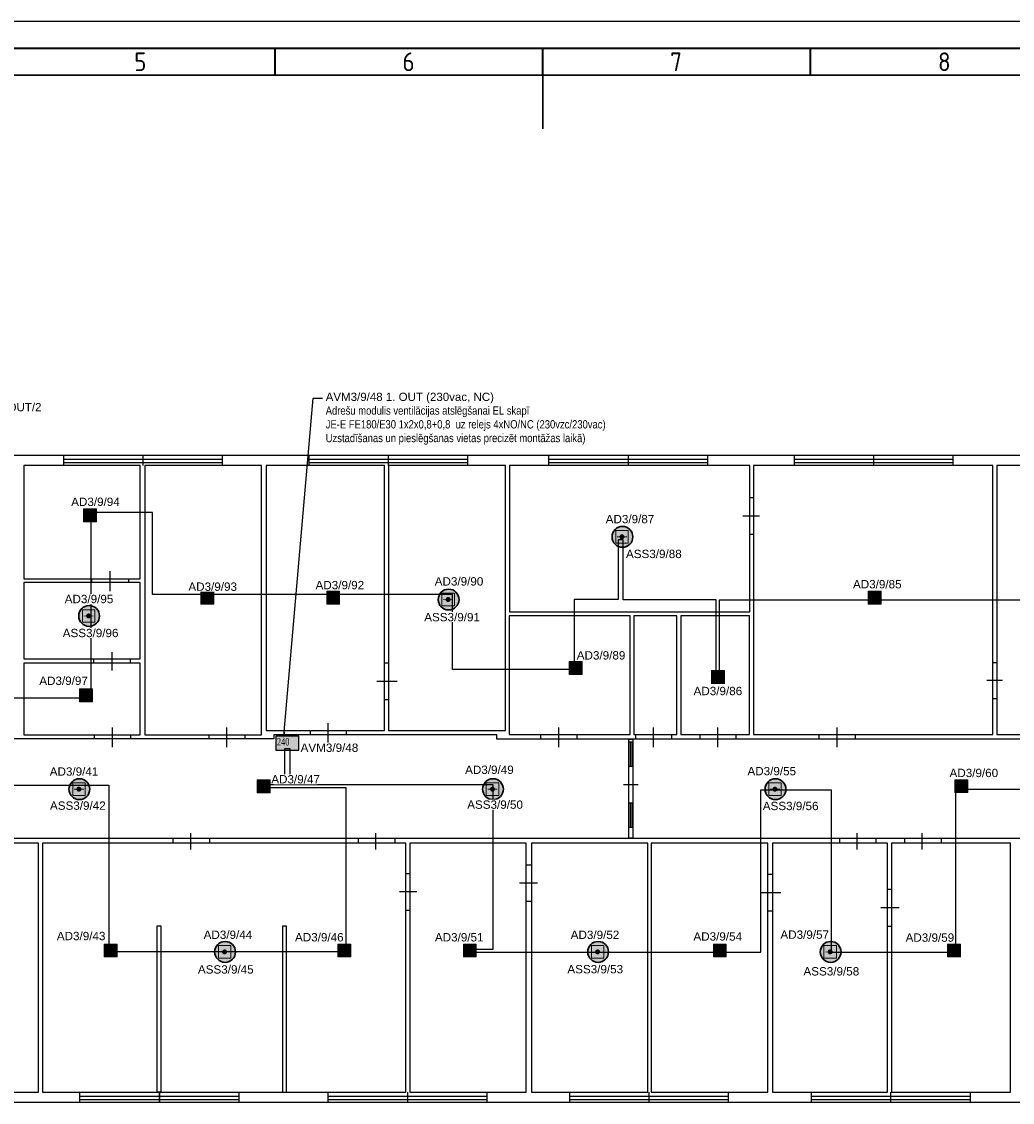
# Model space of a CAD drawing. Header units: millimetres. Extents: x -197461 to 862495, y -970068 to 63888.
# Tile 140 of 205: x -110224 to -85127, y -213491 to -186107. Entities that reach past the tile are written whole.
import ezdxf
from ezdxf import colors
from ezdxf.entities.mleader import LeaderData, LeaderLine
from ezdxf.math import Vec2, Vec3

# ---------------------------------------------------------------- set-up
doc = ezdxf.new("R2010")
doc.units = ezdxf.units.MM
doc.layers.get('0').update_dxf_attribs({"linetype": 'CONTINUOUS'})
doc.layers.add('Rasējuma lapa', color=7, linetype='CONTINUOUS')
doc.layers.add('UAS', color=240, linetype='CONTINUOUS')
doc.layers.add('S-STRS', color=7, linetype='CONTINUOUS', lineweight=9)
doc.styles.add('ARIAL', font='arialbd.ttf')
doc.styles.add('ISO', font='iso')
doc.styles.add('Karlis_times', font='times.ttf', dxfattribs={"height": 2.2})

# ---------------------------------------------------------------- blocks, each defined once
blk = doc.blocks.new('A2_L')
at = {"layer": 'Rasējuma lapa'}
blk.add_line((0, 420), (-594, 420), dxfattribs=at)
at = {"layer": 'Rasējuma lapa', "lineweight": 35}
for p, q in [((-5, 415), (-579, 415)), ((-342, 410), (-342, 415)), ((-292, 410), (-292, 415)), ((-242, 410), (-242, 415))]:
    blk.add_line(p, q, dxfattribs=at)
at = {"layer": 'Rasējuma lapa', "lineweight": 30}
for p, q in [((-10, 410), (-574, 410)), ((-292, 410), (-292, 400))]:
    blk.add_line(p, q, dxfattribs=at)
at = {"layer": 'Rasējuma lapa', "style": 'ISO'}
for s, p in [('5', (-368.3, 410.75)), ('6', (-318.21, 410.75)), ('7', (-268.23, 410.75)), ('8', (-218.23, 410.75))]:
    blk.add_text(s, height=3.5, dxfattribs=at).set_placement(p)
blk = doc.blocks.new('*U1293')
at = {"layer": 'Rasējuma lapa'}
blk.add_blockref('A2_L', (0, 0), dxfattribs=at)
blk = doc.blocks.new('AD-proj')
at = {"lineweight": 5}
blk.add_lwpolyline([(-250, -250), (250, -250), (250, 250), (-250, 250)], close=True, dxfattribs=at)
at = {"const_width": 30}
blk.add_lwpolyline([(-200, 0), (200, 0)], dxfattribs=at)
at = {"const_width": 100}
blk.add_lwpolyline([(-50, 0, 1), (50, 0, 1)], format="xyb", close=True, dxfattribs=at)

msp = doc.modelspace()

# ---------------------------------------------------------------- hatches: boundary and pattern name
at = {"layer": 'S-STRS', "true_color": 0xffffff}
h = msp.add_hatch(dxfattribs=at)
h.set_pattern_fill('ANGLE', scale=0.5625)
h.set_pattern_definition([(0, (4408528.083, 5803276.967), (0, 3.9290625), [2.8575, -1.0715625]), (90, (4408528.083, 5803276.967), (-3.9290625, 2e-16), [2.8575, -1.0715625])])
h.paths.add_polyline_path([(-103781.778, -204209.13732), (-103781.7159, -204564.95764), (-103198.41711, -204564.95765), (-103198.47921, -204209.07522)])
at = {"layer": 'UAS', "lineweight": 50, "true_color": 0xffffff}
h = msp.add_hatch(color=7, dxfattribs=at)
h.dxf.hatch_style = 1
h.paths.add_polyline_path([(-108524.74492, -198614.7957), (-108459.27398, -198614.7957, 1)], flags=16)
h.paths.add_polyline_path([(-108328.3321, -198778.47305), (-108328.3321, -198451.11836), (-108655.6868, -198451.11836), (-108655.6868, -198778.47305)])
at = {"layer": 'UAS', "lineweight": 50, "true_color": 0xc7c8ca}
h = msp.add_hatch(color=9, dxfattribs=at)
h.dxf.hatch_style = 1
h.paths.add_polyline_path([(-94985.2667, -199161.27459, -1), (-95048.35363, -199161.27459, -1)], flags=0)
h.paths.add_polyline_path([(-95174.5275, -199003.55726), (-95174.5275, -199318.99193), (-94859.09283, -199318.99193), (-94859.09283, -199003.55726)], flags=16)
h.paths.add_polyline_path([(-94740.22899, -199161.99177, 1), (-95268.2763, -199161.99177, 1)])
h.paths.add_polyline_path([(-94859.09283, -199318.99193), (-95174.5275, -199318.99193), (-95174.5275, -199003.55726), (-94859.09283, -199003.55726)], flags=16)
at = {"layer": 'UAS', "lineweight": 50, "true_color": 0xffffff}
h = msp.add_hatch(color=7, dxfattribs=at)
h.dxf.hatch_style = 1
h.paths.add_polyline_path([(-105555.28664, -200701.64932), (-105489.8157, -200701.64932, 1)], flags=16)
h.paths.add_polyline_path([(-105358.87382, -200865.32667), (-105358.87382, -200537.97197), (-105686.22851, -200537.97197), (-105686.22851, -200865.32667)])
h = msp.add_hatch(color=7, dxfattribs=at)
h.dxf.hatch_style = 1
h.paths.add_polyline_path([(-102364.51636, -200701.64932), (-102299.04542, -200701.64932, 1)], flags=16)
h.paths.add_polyline_path([(-102168.10354, -200865.32667), (-102168.10354, -200537.97197), (-102495.45824, -200537.97197), (-102495.45824, -200865.32667)])
at = {"layer": 'UAS', "lineweight": 50, "true_color": 0xc7c8ca}
h = msp.add_hatch(color=9, dxfattribs=at)
h.dxf.hatch_style = 1
h.paths.add_polyline_path([(-99388.99967, -200750.54393, -1), (-99452.0866, -200750.54393, -1)], flags=0)
h.paths.add_polyline_path([(-99578.26047, -200592.82659), (-99578.26047, -200908.26126), (-99262.8258, -200908.26126), (-99262.8258, -200592.82659)], flags=16)
h.paths.add_polyline_path([(-99143.96196, -200751.2611, 1), (-99672.00927, -200751.2611, 1)])
h.paths.add_polyline_path([(-99262.8258, -200908.26126), (-99578.26047, -200908.26126), (-99578.26047, -200592.82659), (-99262.8258, -200592.82659)], flags=16)
at = {"layer": 'UAS', "lineweight": 50, "true_color": 0xffffff}
h = msp.add_hatch(color=7, dxfattribs=at)
h.dxf.hatch_style = 1
h.paths.add_polyline_path([(-88646.43359, -200701.64932), (-88580.96265, -200701.64932, 1)], flags=16)
h.paths.add_polyline_path([(-88450.02077, -200865.32667), (-88450.02077, -200537.97197), (-88777.37547, -200537.97197), (-88777.37547, -200865.32667)])
at = {"layer": 'UAS', "lineweight": 50, "true_color": 0xc7c8ca}
h = msp.add_hatch(color=9, dxfattribs=at)
h.dxf.hatch_style = 1
h.paths.add_polyline_path([(-108495.96694, -201165.73022, -1), (-108559.05388, -201165.73022, -1)], flags=0)
h.paths.add_polyline_path([(-108685.22774, -201008.01289), (-108685.22774, -201323.44755), (-108369.79308, -201323.44755), (-108369.79308, -201008.01289)], flags=16)
h.paths.add_polyline_path([(-108250.92924, -201166.4474, 1), (-108778.97655, -201166.4474, 1)])
h.paths.add_polyline_path([(-108369.79308, -201323.44755), (-108685.22774, -201323.44755), (-108685.22774, -201008.01289), (-108369.79308, -201008.01289)], flags=16)
at = {"layer": 'UAS', "lineweight": 50, "true_color": 0xffffff}
h = msp.add_hatch(color=7, dxfattribs=at)
h.dxf.hatch_style = 1
h.paths.add_polyline_path([(-96224.38451, -202485.8148), (-96158.91358, -202485.8148, 1)], flags=16)
h.paths.add_polyline_path([(-96027.9717, -202649.49215), (-96027.9717, -202322.13745), (-96355.32639, -202322.13745), (-96355.32639, -202649.49215)])
h = msp.add_hatch(color=7, dxfattribs=at)
h.dxf.hatch_style = 1
h.paths.add_polyline_path([(-92618.10487, -202715.14785), (-92552.63393, -202715.14785, 1)], flags=16)
h.paths.add_polyline_path([(-92421.69205, -202878.82519), (-92421.69205, -202551.4705), (-92749.04675, -202551.4705), (-92749.04675, -202878.82519)])
h = msp.add_hatch(color=7, dxfattribs=at)
h.dxf.hatch_style = 1
h.paths.add_polyline_path([(-108628.98556, -203177.3797), (-108563.51462, -203177.3797, 1)], flags=16)
h.paths.add_polyline_path([(-108432.57274, -203341.05705), (-108432.57274, -203013.70235), (-108759.92744, -203013.70235), (-108759.92744, -203341.05705)])
h = msp.add_hatch(color=7, dxfattribs=at)
h.dxf.hatch_style = 1
h.paths.add_polyline_path([(-108741.87704, -205555.13387, -1), (-108804.96397, -205555.13387, -1)], flags=0)
h.paths.add_polyline_path([(-108931.13784, -205397.41654), (-108931.13784, -205712.85121), (-108615.70317, -205712.85121), (-108615.70317, -205397.41654)], flags=16)
h.paths.add_polyline_path([(-108496.83933, -205555.85105, 1), (-109024.88664, -205555.85105, 1)])
h.paths.add_polyline_path([(-108615.70317, -205712.85121), (-108931.13784, -205712.85121), (-108931.13784, -205397.41654), (-108615.70317, -205397.41654)], flags=16)
h = msp.add_hatch(color=7, dxfattribs=at)
h.dxf.hatch_style = 1
h.paths.add_polyline_path([(-104127.07286, -205483.92917), (-104061.60192, -205483.92917, 1)], flags=16)
h.paths.add_polyline_path([(-103930.66005, -205647.60652), (-103930.66005, -205320.25182), (-104258.01474, -205320.25182), (-104258.01474, -205647.60652)])
h = msp.add_hatch(color=7, dxfattribs=at)
h.dxf.hatch_style = 1
h.paths.add_polyline_path([(-98264.39873, -205555.13387, -1), (-98327.48567, -205555.13387, -1)], flags=0)
h.paths.add_polyline_path([(-98453.65953, -205397.41654), (-98453.65953, -205712.85121), (-98138.22487, -205712.85121), (-98138.22487, -205397.41654)], flags=16)
h.paths.add_polyline_path([(-98019.36102, -205555.85105, 1), (-98547.40833, -205555.85105, 1)])
h.paths.add_polyline_path([(-98138.22487, -205712.85121), (-98453.65953, -205712.85121), (-98453.65953, -205397.41654), (-98138.22487, -205397.41654)], flags=16)
h = msp.add_hatch(color=7, dxfattribs=at)
h.dxf.hatch_style = 1
h.paths.add_polyline_path([(-91108.97508, -205555.13387, -1), (-91172.06201, -205555.13387, -1)], flags=0)
h.paths.add_polyline_path([(-91298.23588, -205397.41654), (-91298.23588, -205712.85121), (-90982.80121, -205712.85121), (-90982.80121, -205397.41654)], flags=16)
h.paths.add_polyline_path([(-90863.93737, -205555.85105, 1), (-91391.98468, -205555.85105, 1)])
h.paths.add_polyline_path([(-90982.80121, -205712.85121), (-91298.23588, -205712.85121), (-91298.23588, -205397.41654), (-90982.80121, -205397.41654)], flags=16)
h = msp.add_hatch(color=7, dxfattribs=at)
h.dxf.hatch_style = 1
h.paths.add_polyline_path([(-86450.00775, -205478.45203), (-86384.53681, -205478.45203, 1)], flags=16)
h.paths.add_polyline_path([(-86253.59493, -205642.12938), (-86253.59493, -205314.77469), (-86580.94963, -205314.77469), (-86580.94963, -205642.12938)])
h = msp.add_hatch(color=7, dxfattribs=at)
h.dxf.hatch_style = 1
h.paths.add_polyline_path([(-107999.53654, -209641.73504), (-107934.0656, -209641.73504, 1)], flags=16)
h.paths.add_polyline_path([(-107803.12372, -209805.41239), (-107803.12372, -209478.05769), (-108130.47842, -209478.05769), (-108130.47842, -209805.41239)])
at = {"layer": 'UAS', "lineweight": 50, "true_color": 0xc7c8ca}
h = msp.add_hatch(color=9, dxfattribs=at)
h.dxf.hatch_style = 1
h.paths.add_polyline_path([(-105051.59524, -209677.76399, -1), (-105114.68217, -209677.76399, -1)], flags=0)
h.paths.add_polyline_path([(-105240.85604, -209520.04666), (-105240.85604, -209835.48133), (-104925.42137, -209835.48133), (-104925.42137, -209520.04666)], flags=16)
h.paths.add_polyline_path([(-104806.55753, -209678.48117, 1), (-105334.60484, -209678.48117, 1)])
h.paths.add_polyline_path([(-104925.42137, -209835.48133), (-105240.85604, -209835.48133), (-105240.85604, -209520.04666), (-104925.42137, -209520.04666)], flags=16)
at = {"layer": 'UAS', "lineweight": 50, "true_color": 0xffffff}
h = msp.add_hatch(color=7, dxfattribs=at)
h.dxf.hatch_style = 1
h.paths.add_polyline_path([(-102082.02811, -209641.73504), (-102016.55718, -209641.73504, 1)], flags=16)
h.paths.add_polyline_path([(-101885.6153, -209805.41239), (-101885.6153, -209478.05769), (-102212.96999, -209478.05769), (-102212.96999, -209805.41239)])
h = msp.add_hatch(color=7, dxfattribs=at)
h.dxf.hatch_style = 1
h.paths.add_polyline_path([(-98903.13156, -209641.73504), (-98837.66062, -209641.73504, 1)], flags=16)
h.paths.add_polyline_path([(-98706.71874, -209805.41239), (-98706.71874, -209478.05769), (-99034.07344, -209478.05769), (-99034.07344, -209805.41239)])
at = {"layer": 'UAS', "lineweight": 50, "true_color": 0xc7c8ca}
h = msp.add_hatch(color=9, dxfattribs=at)
h.dxf.hatch_style = 1
h.paths.add_polyline_path([(-95602.41667, -209677.76399, -1), (-95665.50361, -209677.76399, -1)], flags=0)
h.paths.add_polyline_path([(-95791.67747, -209520.04666), (-95791.67747, -209835.48133), (-95476.24281, -209835.48133), (-95476.24281, -209520.04666)], flags=16)
h.paths.add_polyline_path([(-95357.37897, -209678.48117, 1), (-95885.42627, -209678.48117, 1)])
h.paths.add_polyline_path([(-95476.24281, -209835.48133), (-95791.67747, -209835.48133), (-95791.67747, -209520.04666), (-95476.24281, -209520.04666)], flags=16)
at = {"layer": 'UAS', "lineweight": 50, "true_color": 0xffffff}
h = msp.add_hatch(color=7, dxfattribs=at)
h.dxf.hatch_style = 1
h.paths.add_polyline_path([(-92570.39732, -209641.73504), (-92504.92638, -209641.73504, 1)], flags=16)
h.paths.add_polyline_path([(-92373.9845, -209805.41239), (-92373.9845, -209478.05769), (-92701.3392, -209478.05769), (-92701.3392, -209805.41239)])
at = {"layer": 'UAS', "lineweight": 50, "true_color": 0xc7c8ca}
h = msp.add_hatch(color=9, dxfattribs=at)
h.dxf.hatch_style = 1
h.paths.add_polyline_path([(-89711.2431, -209677.76399, -1), (-89774.33003, -209677.76399, -1)], flags=0)
h.paths.add_polyline_path([(-89900.5039, -209520.04666), (-89900.5039, -209835.48133), (-89585.06923, -209835.48133), (-89585.06923, -209520.04666)], flags=16)
h.paths.add_polyline_path([(-89466.20539, -209678.48117, 1), (-89994.2527, -209678.48117, 1)])
h.paths.add_polyline_path([(-89585.06923, -209835.48133), (-89900.5039, -209835.48133), (-89900.5039, -209520.04666), (-89585.06923, -209520.04666)], flags=16)
at = {"layer": 'UAS', "lineweight": 50, "true_color": 0xffffff}
h = msp.add_hatch(color=7, dxfattribs=at)
h.dxf.hatch_style = 1
h.paths.add_polyline_path([(-86641.51139, -209641.73504), (-86576.04045, -209641.73504, 1)], flags=16)
h.paths.add_polyline_path([(-86445.09857, -209805.41239), (-86445.09857, -209478.05769), (-86772.45327, -209478.05769), (-86772.45327, -209805.41239)])

# ---------------------------------------------------------------- linework, layer by layer
at = {"color": 18, "true_color": 0x000000}
for p, q in [((-109167.16854, -197092.77502), (-109167.16854, -197350.60784)), ((-107156.0725, -197092.77502), (-107156.0725, -197350.60784)), ((-107156.0725, -197092.77502), (-107156.0725, -197350.60784)), ((-105144.97646, -197092.77502), (-105144.97646, -197350.60784)), ((-102948.24079, -197092.77502), (-102948.24079, -197350.60784)), ((-100937.14476, -197092.77502), (-100937.14476, -197350.60784)), ((-100937.14476, -197092.77502), (-100937.14476, -197350.60784)), ((-98926.04872, -197092.77502), (-98926.04872, -197350.60784)), ((-96873.69943, -197092.77502), (-96873.69943, -197350.60784)), ((-94862.60339, -197092.77502), (-94862.60339, -197350.60784)), ((-94862.60339, -197092.77502), (-94862.60339, -197350.60784)), ((-92851.50736, -197092.77502), (-92851.50736, -197350.60784)), ((-90654.77169, -197092.77502), (-90654.77169, -197350.60784)), ((-88643.67565, -197092.77502), (-88643.67565, -197350.60784)), ((-88643.67565, -197092.77502), (-88643.67565, -197350.60784)), ((-86632.57961, -197092.77502), (-86632.57961, -197350.60784)), ((-109167.16854, -197195.90815), (-107156.0725, -197195.90815)), ((-109167.16854, -197278.41465), (-107156.0725, -197278.41465)), ((-107156.0725, -197195.90815), (-105144.97646, -197195.90815)), ((-107156.0725, -197278.41465), (-105144.97646, -197278.41465)), ((-102948.24079, -197195.90815), (-100937.14476, -197195.90815)), ((-102948.24079, -197278.41465), (-100937.14476, -197278.41465)), ((-100937.14476, -197195.90815), (-98926.04872, -197195.90815)), ((-100937.14476, -197278.41465), (-98926.04872, -197278.41465)), ((-96873.69943, -197195.90815), (-94862.60339, -197195.90815)), ((-96873.69943, -197278.41465), (-94862.60339, -197278.41465)), ((-94862.60339, -197195.90815), (-92851.50736, -197195.90815)), ((-94862.60339, -197278.41465), (-92851.50736, -197278.41465)), ((-90654.77169, -197195.90815), (-88643.67565, -197195.90815)), ((-90654.77169, -197278.41465), (-88643.67565, -197278.41465)), ((-88643.67565, -197195.90815), (-86632.57961, -197195.90815)), ((-88643.67565, -197278.41465), (-86632.57961, -197278.41465)), ((-91778.9228, -198165.35957), (-91686.10299, -198165.35957)), ((-91954.24912, -198629.45866), (-91531.40329, -198629.45866)), ((-91778.9228, -199093.55774), (-91686.10299, -199093.55774)), ((-107991.45086, -200032.06923), (-107991.45086, -200537.42156)), ((-108455.54994, -200228.02217), (-108455.54994, -200320.84199)), ((-107517.03846, -200228.02217), (-107517.03846, -200320.84199)), ((-108393.67006, -202362.87797), (-108393.67006, -202249.43152)), ((-107465.47189, -202362.87797), (-107465.47189, -202249.43152)), ((-101029.96457, -202352.56465), (-100926.83144, -202352.56465)), ((-85621.87494, -202342.25134), (-85518.74181, -202342.25134)), ((-101225.91752, -202816.66374), (-100710.25187, -202816.66374)), ((-85776.57463, -202796.03711), (-85374.35542, -202796.03711)), ((-101029.96457, -203280.76283), (-100926.83144, -203280.76283)), ((-85621.87494, -203260.1362), (-85518.74181, -203260.1362)), ((-107929.57098, -203992.38142), (-107929.57098, -204487.42045)), ((-105031.53002, -203992.38142), (-105031.53002, -204487.42045)), ((-102463.51508, -203878.93498), (-102463.51508, -204373.974)), ((-96626.17992, -203992.38142), (-96626.17992, -204487.42045)), ((-94223.17799, -203992.38142), (-94223.17799, -204487.42045)), ((-92593.67453, -203992.38142), (-92593.67453, -204487.42045)), ((-89571.87382, -203992.38142), (-89571.87382, -204487.42045)), ((-103835.18571, -204281.15419), (-122605.41539, -204281.15419)), ((-108383.35675, -204178.02106), (-108383.35675, -204281.15419)), ((-107465.47189, -204178.02106), (-107465.47189, -204281.15419)), ((-105485.31579, -204178.02106), (-105485.31579, -204281.15419)), ((-104567.43094, -204178.02106), (-104567.43094, -204281.15419)), ((-98183.49018, -204178.02106), (-103835.18571, -204178.02106)), ((-103835.18571, -204178.02106), (-103835.18571, -204281.15419)), ((-102917.30085, -204064.57461), (-102917.30085, -204167.70774)), ((-101999.416, -204064.57461), (-101999.416, -204167.70774)), ((-98183.49018, -204291.4675), (-98183.49018, -204178.02106)), ((-97079.96569, -204178.02106), (-97079.96569, -204281.15419)), ((-96162.08083, -204178.02106), (-96162.08083, -204281.15419)), ((-94676.96376, -204178.02106), (-94676.96376, -204281.15419)), ((-93759.0789, -204178.02106), (-93759.0789, -204281.15419)), ((-93047.4603, -204178.02106), (-93047.4603, -204281.15419)), ((-92129.57545, -204178.02106), (-92129.57545, -204281.15419)), ((-90025.65959, -204178.02106), (-90025.65959, -204281.15419)), ((-89107.77473, -204178.02106), (-89107.77473, -204281.15419)), ((-66975.40501, -204291.4675), (-98183.49018, -204291.4675)), ((-94840.33122, -204353.34738), (-94737.19809, -204353.34738)), ((-94809.39128, -204353.34738), (-94809.39128, -204972.14616)), ((-94768.13802, -204353.34738), (-94768.13802, -204972.14616)), ((-94840.33122, -204972.14616), (-94737.19809, -204972.14616)), ((-94974.40428, -205436.24524), (-94603.12502, -205436.24524)), ((-94840.33122, -205900.34433), (-94737.19809, -205900.34433)), ((-94809.39128, -205900.34433), (-94809.39128, -206519.14311)), ((-94768.13802, -205900.34433), (-94768.13802, -206519.14311)), ((-105949.41488, -206673.84281), (-105949.41488, -207086.37533)), ((-101256.85746, -206673.84281), (-101256.85746, -207086.37533)), ((-94840.33122, -206519.14311), (-94737.19809, -206519.14311)), ((-89066.52148, -206673.84281), (-89066.52148, -207086.37533)), ((-87416.3914, -206673.84281), (-87416.3914, -207086.37533)), ((-128906.84964, -206797.60256), (-60498.64444, -206797.60256)), ((-106392.88734, -206797.60256), (-106392.88734, -206921.36232)), ((-105464.68917, -206797.60256), (-105464.68917, -206921.36232)), ((-101700.32992, -206797.60256), (-101700.32992, -206921.36232)), ((-100772.13175, -206797.60256), (-100772.13175, -206921.36232)), ((-89509.99394, -206797.60256), (-89509.99394, -206921.36232)), ((-88581.79577, -206797.60256), (-88581.79577, -206921.36232)), ((-87859.86386, -206797.60256), (-87859.86386, -206921.36232)), ((-86931.66569, -206797.60256), (-86931.66569, -206921.36232)), ((-97440.93165, -207467.96791), (-97306.85858, -207467.96791)), ((-91325.13703, -207705.17411), (-91201.37728, -207705.17411)), ((-97616.25797, -207932.06699), (-97152.15888, -207932.06699)), ((-88293.02301, -208086.76669), (-88189.88988, -208086.76669)), ((-100648.37199, -208148.64657), (-100215.21285, -208148.64657)), ((-91490.15004, -208169.27319), (-90995.11101, -208169.27319)), ((-97440.93165, -208396.16608), (-97306.85858, -208396.16608)), ((-91325.13703, -208633.37228), (-91201.37728, -208633.37228)), ((-88458.03601, -208550.86577), (-87993.93693, -208550.86577)), ((-88293.02301, -209025.27817), (-88189.88988, -209025.27817)), ((-108754.63602, -213233.10988), (-108754.63602, -213490.94271)), ((-106743.53998, -213233.10988), (-106743.53998, -213490.94271)), ((-106733.22667, -213233.10988), (-106733.22667, -213490.94271)), ((-104722.13063, -213233.10988), (-104722.13063, -213490.94271)), ((-102463.51508, -213233.10988), (-102463.51508, -213490.94271)), ((-100452.41905, -213233.10988), (-100452.41905, -213490.94271)), ((-100452.41905, -213233.10988), (-100452.41905, -213490.94271)), ((-98441.32301, -213233.10988), (-98441.32301, -213490.94271)), ((-96347.72047, -213233.10988), (-96347.72047, -213490.94271)), ((-94336.62443, -213233.10988), (-94336.62443, -213490.94271)), ((-94336.62443, -213233.10988), (-94336.62443, -213490.94271)), ((-92325.52839, -213233.10988), (-92325.52839, -213490.94271)), ((-90221.61254, -213233.10988), (-90221.61254, -213490.94271)), ((-88210.5165, -213233.10988), (-88210.5165, -213490.94271)), ((-88210.5165, -213233.10988), (-88210.5165, -213490.94271)), ((-86199.42047, -213233.10988), (-86199.42047, -213490.94271)), ((-108754.63602, -213336.24301), (-106743.53998, -213336.24301)), ((-108754.63602, -213418.74951), (-106743.53998, -213418.74951)), ((-106733.22667, -213336.24301), (-104722.13063, -213336.24301)), ((-106733.22667, -213418.74951), (-104722.13063, -213418.74951)), ((-102463.51508, -213336.24301), (-100452.41905, -213336.24301)), ((-102463.51508, -213418.74951), (-100452.41905, -213418.74951)), ((-100452.41905, -213336.24301), (-98441.32301, -213336.24301)), ((-100452.41905, -213418.74951), (-98441.32301, -213418.74951)), ((-96347.72047, -213336.24301), (-94336.62443, -213336.24301)), ((-96347.72047, -213418.74951), (-94336.62443, -213418.74951)), ((-94336.62443, -213336.24301), (-92325.52839, -213336.24301)), ((-94336.62443, -213418.74951), (-92325.52839, -213418.74951)), ((-90221.61254, -213336.24301), (-88210.5165, -213336.24301)), ((-90221.61254, -213418.74951), (-88210.5165, -213418.74951)), ((-88210.5165, -213336.24301), (-86199.42047, -213336.24301)), ((-88210.5165, -213418.74951), (-86199.42047, -213418.74951))]:
    msp.add_line(p, q, dxfattribs=at)
for points in [[(-129144.05584, -197092.77502), (-60240.81162, -197092.77502), (-60240.81162, -213490.94271), (-129144.05584, -213490.94271)], [(-110167.5599, -200228.02217), (-107217.95238, -200228.02217), (-107217.95238, -197350.60784), (-110167.5599, -197350.60784)], [(-107104.50594, -204178.02106), (-104144.5851, -204178.02106), (-104144.5851, -197350.60784), (-107104.50594, -197350.60784)], [(-104031.13866, -204064.57461), (-101029.96457, -204064.57461), (-101029.96457, -197350.60784), (-104031.13866, -197350.60784)], [(-100926.83144, -204064.57461), (-97966.91061, -204064.57461), (-97966.91061, -197350.60784), (-100926.83144, -197350.60784)], [(-97863.77748, -201063.40053), (-91778.9228, -201063.40053), (-91778.9228, -197350.60784), (-97863.77748, -197350.60784)], [(-91686.10299, -204167.70774), (-85621.87494, -204167.70774), (-85621.87494, -197350.60784), (-91686.10299, -197350.60784)], [(-85518.74181, -204167.70774), (-79433.88713, -204167.70774), (-79433.88713, -197350.60784), (-85518.74181, -197350.60784)], [(-110167.5599, -202249.43152), (-107217.95238, -202249.43152), (-107217.95238, -200320.84199), (-110167.5599, -200320.84199)], [(-97874.09079, -204167.70774), (-94811.03683, -204167.70774), (-94811.03683, -201166.53366), (-97874.09079, -201166.53366)], [(-94718.21701, -204167.70774), (-93625.00583, -204167.70774), (-93625.00583, -201166.53366), (-94718.21701, -201166.53366)], [(-93521.8727, -204167.70774), (-91789.23612, -204167.70774), (-91789.23612, -201166.53366), (-93521.8727, -201166.53366)], [(-110167.5599, -204178.02106), (-107217.95238, -204178.02106), (-107217.95238, -202362.87797), (-110167.5599, -202362.87797)], [(-94840.33122, -204291.4675), (-94737.19809, -204291.4675), (-94737.19809, -206797.60256), (-94840.33122, -206797.60256)], [(-115829.56874, -213233.10988), (-109796.28063, -213233.10988), (-109796.28063, -206921.36232), (-115829.56874, -206921.36232)], [(-109693.1475, -213233.10988), (-100493.6723, -213233.10988), (-100493.6723, -206921.36232), (-109693.1475, -206921.36232)], [(-100390.53917, -213233.10988), (-97440.93165, -213233.10988), (-97440.93165, -206921.36232), (-100390.53917, -206921.36232)], [(-97306.85858, -213233.10988), (-94357.25106, -213233.10988), (-94357.25106, -206921.36232), (-97306.85858, -206921.36232)], [(-94274.74455, -213233.10988), (-91325.13703, -213233.10988), (-91325.13703, -206921.36232), (-94274.74455, -206921.36232)], [(-91201.37728, -213233.10988), (-88293.02301, -213233.10988), (-88293.02301, -206921.36232), (-91201.37728, -206921.36232)], [(-88189.88988, -213233.10988), (-85178.40248, -213233.10988), (-85178.40248, -206921.36232), (-88189.88988, -206921.36232)], [(-106795.10655, -213233.10988), (-106691.97342, -213233.10988), (-106691.97342, -209025.27817), (-106795.10655, -209025.27817)], [(-103618.60614, -213233.10988), (-103515.47301, -213233.10988), (-103515.47301, -209025.27817), (-103618.60614, -209025.27817)], [(-106784.79323, -213233.10988), (-106681.6601, -213233.10988), (-106681.6601, -213233.10988), (-106784.79323, -213233.10988)]]:
    msp.add_lwpolyline(points, close=True, dxfattribs=at)
for points in [[(-107929.57098, -202548.5176), (-107929.57098, -202084.41852)], [(-100493.6723, -207694.86079), (-100390.53917, -207694.86079)], [(-100493.6723, -208623.05896), (-100390.53917, -208623.05896)]]:
    msp.add_lwpolyline(points, dxfattribs=at)
at = {"layer": 'UAS', "color": 1}
for points in [[(-79095.82505, -200766.31252), (-92553.25305, -200766.31252), (-92553.25305, -202759.9745), (-92632.18671, -202759.9745), (-92632.18671, -200760.33746), (-94985.45201, -200760.33746), (-94985.45201, -199239.47613), (-95112.27044, -199239.47613), (-95112.27044, -200746.2511), (-96225.49387, -200746.2511), (-96225.49387, -202520.58665), (-99311.49185, -202520.58665), (-99311.49185, -200619.52203), (-106913.013, -200619.52203), (-106913.013, -198543.76724), (-108473.82257, -198543.76724), (-108473.82257, -203245.62472), (-110431.85243, -203245.62472)], [(-103554.45108, -205441.65167), (-103554.45108, -204528.4956), (-103426.85288, -204528.4956), (-103426.85288, -205444.57495)], [(-112892.26477, -205452.622), (-108016.09946, -205452.622), (-108016.09946, -209667.81735), (-102006.40133, -209667.81735), (-102006.40133, -205520.09841), (-104019.58198, -205520.09841), (-104019.58198, -205440.33458), (-98290.21001, -205440.33458), (-98290.21001, -209619.26197), (-98917.46151, -209619.26197), (-98917.46151, -209688.10364), (-91494.79051, -209688.10364), (-91494.79051, -205572.60504), (-89715.07913, -205572.60504), (-89715.07913, -209685.21248), (-86557.20084, -209685.21248), (-86557.20084, -205555.17779), (-82099.59307, -205555.17779)]]:
    msp.add_lwpolyline(points, dxfattribs=at)
at = {"layer": 'UAS', "color": 1, "ltscale": 0.2}
msp.add_lwpolyline([(-103198.47921, -204209.07522), (-103781.778, -204209.13732), (-103781.7159, -204564.95764), (-103198.41711, -204564.95765)], close=True, dxfattribs=at)
at = {"layer": 'UAS', "color": 1, "lineweight": 30}
for centre in [(-95004.25265, -199161.99177), (-99407.98562, -200751.2611), (-108514.95289, -201166.4474), (-108760.86298, -205555.85105), (-98283.38468, -205555.85105), (-91127.96103, -205555.85105), (-105070.58119, -209678.48117), (-95621.40262, -209678.48117), (-89730.22905, -209678.48117)]:
    msp.add_circle(centre, 264.02365, dxfattribs=at)

# ---------------------------------------------------------------- block references
at = {"layer": 'Rasējuma lapa', "xscale": 135.6730224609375, "yscale": 135.6730224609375, "zscale": 135.6730224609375}
msp.add_blockref('*U1293', (-57403.98768, -243090.00039), dxfattribs=at)
at = {"layer": 'UAS'}
for p, xscale, yscale, zscale in [((-108492.00945, -198614.7957), 0.6547093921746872, 0.6547093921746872, 0.6547093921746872), ((-95016.81017, -199161.27459), 0.6308693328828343, 0.6308693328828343, 0.6308693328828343), ((-105522.55117, -200701.64932), 0.6547093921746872, 0.6547093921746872, 0.6547093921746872), ((-102331.78089, -200701.64932), 0.6547093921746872, 0.6547093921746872, 0.6547093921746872), ((-99420.54314, -200750.54393), 0.6308693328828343, 0.6308693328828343, 0.6308693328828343), ((-88613.69812, -200701.64932), 0.6547093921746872, 0.6547093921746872, 0.6547093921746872), ((-108527.51041, -201165.73022), 0.6308693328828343, 0.6308693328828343, 0.6308693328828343), ((-96191.64904, -202485.8148), 0.6547093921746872, 0.6547093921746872, 0.6547093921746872), ((-92585.3694, -202715.14785), 0.6547093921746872, 0.6547093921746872, 0.6547093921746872), ((-108596.25009, -203177.3797), 0.6547093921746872, 0.6547093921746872, 0.6547093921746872), ((-104094.33739, -205483.92917), 0.6547093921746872, 0.6547093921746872, 0.6547093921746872), ((-86417.27228, -205478.45203), 0.6547093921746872, 0.6547093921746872, 0.6547093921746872), ((-108773.4205, -205555.13387), 0.6308693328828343, 0.6308693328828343, 0.6308693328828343), ((-98295.9422, -205555.13387), 0.6308693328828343, 0.6308693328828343, 0.6308693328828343), ((-91140.51855, -205555.13387), 0.6308693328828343, 0.6308693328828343, 0.6308693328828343), ((-107966.80107, -209641.73504), 0.6547093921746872, 0.6547093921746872, 0.6547093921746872), ((-102049.29265, -209641.73504), 0.6547093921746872, 0.6547093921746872, 0.6547093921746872), ((-98870.39609, -209641.73504), 0.6547093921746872, 0.6547093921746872, 0.6547093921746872), ((-92537.66185, -209641.73504), 0.6547093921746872, 0.6547093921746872, 0.6547093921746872), ((-86608.77592, -209641.73504), 0.6547093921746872, 0.6547093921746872, 0.6547093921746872), ((-105083.13871, -209677.76399), 0.6308693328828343, 0.6308693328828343, 0.6308693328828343), ((-95633.96014, -209677.76399), 0.6308693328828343, 0.6308693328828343, 0.6308693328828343), ((-89742.78657, -209677.76399), 0.6308693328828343, 0.6308693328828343, 0.6308693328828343)]:
    msp.add_blockref('AD-proj', p, dxfattribs=dict(at, xscale=xscale, yscale=yscale, zscale=zscale))

# ---------------------------------------------------------------- texts
at = {"layer": 'UAS', "color": 1, "style": 'Karlis_times', "width": 0.7}
msp.add_text('240', height=186.805669, dxfattribs=at).set_placement((-103756.30034, -204447.82647))

# ---------------------------------------------------------------- leaders
at = {"layer": 'UAS', "color": 18, "true_color": 0x000000}
ml = msp.add_multileader_mtext('Standard', dxfattribs=at)
ml.set_content('\\A1;{\\fArial Narrow|b0|i0|c0|p34;\\C256;\\c0;Adre\\fArial Narrow|b0|i0|c186|p34;šu modulis ESS-PK vadībai \\fArial|b0|i0|c186|p34;\\C1;AV\\fArial|b0|i0|c0|p34;K\\fArial|b0|i0|c186|p34;M3/9/100,  \\C256;\\c0;2. OUT/2 IN \\fArial Narrow|b0|i0|c186|p34;(Uzstadīšanas  vietas precizēt montāžas laikā)\\fArial|b0|i0|c186|p34;\\C1;\\P\\pxql;\\fArial Narrow|b0|i0|c186|p34;\\C256;\\c0;1 OUT - uz kontrolieris \\C5;K5}', color=(41, 19, 236))
ml.set_leader_properties()
ml.build(insert=Vec2(0, 0))
ml.multileader.update_dxf_attribs({"text_right_attachment_type": 6, "dogleg_length": 0.36, "arrow_head_size": 166.99834})
ctx = ml.context
ctx.base_point, ctx.char_height, ctx.arrow_head_size, ctx.landing_gap_size, ctx.plane_origin = Vec3(-116525.7762, -195877.37046), 208.74792195, 166.99834, 83.49917, Vec3(-121874.63184, -233316.24712)
ctx.right_attachment = 6
notes = []
notes.append((ctx, [(0, (1, 1, 0), (-116761.75126, -195877.37046), (1, 0), 235.97506, [(0, [(-119186.89677, -204626.89133)], 0, [])])]))
ctx.mtext.insert, ctx.mtext.width, ctx.mtext.flow_direction = Vec3(-116442.27703, -195771.21659), 6906.2205423, 5
for ctx, leaders in notes:
    for number, flags, end, landing, length, lines in leaders:
        leader = LeaderData()
        leader.index, (leader.has_last_leader_line, leader.has_dogleg_vector, leader.attachment_direction) = number, flags
        leader.last_leader_point, leader.dogleg_vector, leader.dogleg_length = Vec3(end), Vec3(landing), length
        for number, points, colour, breaks in lines:
            line = LeaderLine()
            line.index, line.vertices, line.color, line.breaks = number, Vec3.list(points), colors.encode_raw_color(colour), breaks
            leader.lines.append(line)
        ctx.leaders.append(leader)

# ---------------------------------------------------------------- next in the draw order: texts
at = {"layer": 'UAS', "color": 251, "linetype": 'Continuous', "lineweight": 20, "true_color": 0x636466, "char_height": 211.4384766, "width": 1051.7117129, "attachment_point": 5, "style": 'ARIAL', "bg_fill": 3, "box_fill_scale": 1.1, "bg_fill_color": 256, "bg_fill_transparency": 0}
for s, insert in [('\\A1;{\\fArial|b0|i0|c186|p34;\\C1;AD3/9/94}', (-108353.31315, -198276.04605)), ('\\A1;{\\fArial|b0|i0|c186|p34;\\C1;AD3/9/87}', (-94813.4071, -198713.92793)), ('\\A1;{\\fArial|b0|i0|c186|p34;\\C1;ASS3/9/88}', (-94208.80428, -199595.49007)), ('\\A1;{\\fArial|b0|i0|c186|p34;\\C1;AD3/9/90}', (-99144.19643, -200291.92175)), ('\\A1;{\\fArial|b0|i0|c186|p34;\\C1;AD3/9/93}', (-105384.03209, -200425.36473)), ('\\A1;{\\fArial|b0|i0|c186|p34;\\C1;AD3/9/92}', (-102163.06357, -200386.01287)), ('\\A1;{\\fArial|b0|i0|c186|p34;\\C1;AD3/9/85}', (-88548.97334, -200363.57427)), ('\\A1;{\\fArial|b0|i0|c186|p34;\\C1;AD3/9/95}', (-108517.06418, -200737.99524)), ('\\A1;{\\fArial|b0|i0|c186|p34;\\C1;ASS3/9/91}', (-99319.71484, -201197.8178)), ('\\A1;{\\fArial|b0|i0|c186|p34;\\C1;ASS3/9/96}', (-108477.01252, -201599.36746)), ('\\A1;{\\fArial|b0|i0|c186|p34;\\C1;AD3/9/89}', (-95546.317, -202165.85767)), ('\\A1;{\\fArial|b0|i0|c186|p34;\\C1;AD3/9/97}', (-109161.36422, -202809.87909)), ('\\A1;{\\fArial|b0|i0|c186|p34;\\C1;AD3/9/86}', (-92586.85391, -203069.10349)), ('\\A1;{\\fArial|b0|i0|c186|p34;\\C1;AVM3/9/48}', (-102426.3412, -204506.69948)), ('\\A1;{\\fArial|b0|i0|c186|p34;\\C1;AD3/9/41}', (-108896.5625, -205109.24885)), ('\\A1;{\\fArial|b0|i0|c186|p34;\\C1;AD3/9/49}', (-98374.14127, -205065.1587)), ('\\A1;{\\fArial|b0|i0|c186|p34;\\C1;AD3/9/55}', (-91221.83669, -205099.51529)), ('\\A1;{\\fArial|b0|i0|c186|p34;\\C1;AD3/9/60}', (-86102.88035, -205145.16345)), ('\\A1;{\\fArial|b0|i0|c186|p34;\\C1;AD3/9/47}', (-103284.29733, -205304.85173)), ('\\A1;{\\fArial|b0|i0|c186|p34;\\C1;ASS3/9/42}', (-108800.19041, -205973.19099)), ('\\A1;{\\fArial|b0|i0|c186|p34;\\C1;ASS3/9/50}', (-98230.94774, -205947.7488)), ('\\A1;{\\fArial|b0|i0|c186|p34;\\C1;ASS3/9/56}', (-90743.16621, -205981.73597)), ('\\A1;{\\fArial|b0|i0|c186|p34;\\C1;AD3/9/43}', (-108716.89714, -209277.39864)), ('\\A1;{\\fArial|b0|i0|c186|p34;\\C1;AD3/9/44}', (-104997.48042, -209245.16223)), ('\\A1;{\\fArial|b0|i0|c186|p34;\\C1;AD3/9/46}', (-102683.38069, -209307.7558)), ('\\A1;{\\fArial|b0|i0|c186|p34;\\C1;AD3/9/51}', (-99139.51783, -209308.6392)), ('\\A1;{\\fArial|b0|i0|c186|p34;\\C1;AD3/9/52}', (-95699.71839, -209246.81662)), ('\\A1;{\\fArial|b0|i0|c186|p34;\\C1;AD3/9/54}', (-92590.7173, -209288.49747)), ('\\A1;{\\fArial|b0|i0|c186|p34;\\C1;AD3/9/57}', (-90386.91912, -209242.04621)), ('\\A1;{\\fArial|b0|i0|c186|p34;\\C1;AD3/9/59}', (-87216.13922, -209316.84688)), ('\\A1;{\\fArial|b0|i0|c186|p34;\\C1;ASS3/9/45}', (-105052.45398, -210123.70472)), ('\\A1;{\\fArial|b0|i0|c186|p34;\\C1;ASS3/9/53}', (-95693.5157, -210117.7136)), ('\\A1;{\\fArial|b0|i0|c186|p34;\\C1;ASS3/9/58}', (-89712.9525, -210171.52125))]:
    msp.add_mtext(s, dxfattribs=dict(at, insert=insert))

# ---------------------------------------------------------------- next in the draw order: leaders
at = {"layer": 'UAS', "color": 18, "true_color": 0x000000}
ml = msp.add_multileader_mtext('Standard', dxfattribs=at)
ml.set_content('\\A1;{\\fArial|b0|i0|c186|p34;\\C1;AVM3/9/48 \\C7;1. OUT (230vac, NC)\\fArial|b0|i0|c0|p34;\\P\\fArial Narrow|b0|i0|c0|p34;\\C256;\\c0;Adre\\fArial Narrow|b0|i0|c186|p34;šu modulis ventilācijas atslēgšanai EL skapī\\fArial Narrow|b0|i0|c0|p34;\\P\\fArial Narrow|b0|i0|c186|p34;JE-E FE180/E30 1x2x0,8+0,8 \\fArial Narrow|b0|i0|c0|p34; uz relejs 4xNO/NC (230vzc/230vac)\\fArial Narrow|b0|i0|c186|p34;\\PUzstadīšanas un pieslēgšanas vietas precizēt montāžas laikā)}', color=(41, 19, 236))
ml.set_leader_properties()
ml.build(insert=Vec2(0, 0))
ml.multileader.update_dxf_attribs({"text_right_attachment_type": 6, "dogleg_length": 0.36, "arrow_head_size": 166.99834})
ctx = ml.context
ctx.base_point, ctx.char_height, ctx.arrow_head_size, ctx.landing_gap_size, ctx.plane_origin = Vec3(-102604.72381, -195645.24763), 208.74792195, 166.99834, 83.49917, Vec3(-97739.39636, -221130.38726)
ctx.right_attachment = 6
notes = []
notes.append((ctx, [(0, (1, 1, 0), (-102840.69887, -195645.24763), (1, 0), 235.97506, [(0, [(-103586.70507, -204272.61209)], 0, [])])]))
ctx.mtext.insert, ctx.mtext.width, ctx.mtext.flow_direction = Vec3(-102521.22464, -195510.18801), 7158.7904369, 5
for ctx, leaders in notes:
    for number, flags, end, landing, length, lines in leaders:
        leader = LeaderData()
        leader.index, (leader.has_last_leader_line, leader.has_dogleg_vector, leader.attachment_direction) = number, flags
        leader.last_leader_point, leader.dogleg_vector, leader.dogleg_length = Vec3(end), Vec3(landing), length
        for number, points, colour, breaks in lines:
            line = LeaderLine()
            line.index, line.vertices, line.color, line.breaks = number, Vec3.list(points), colors.encode_raw_color(colour), breaks
            leader.lines.append(line)
        ctx.leaders.append(leader)

doc.saveas('drawing.dxf')
